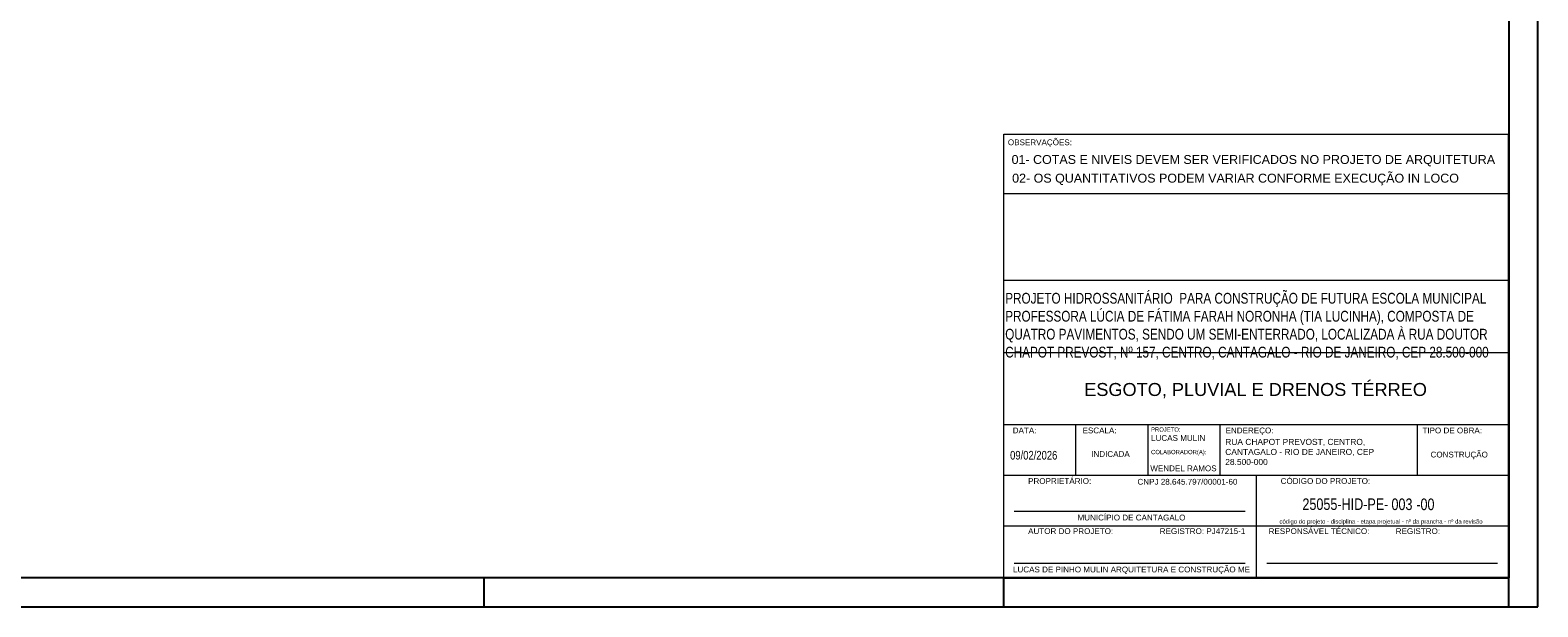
# Model space of a CAD drawing. Header units: millimetres. Extents: x 567 to 934, y -1 to 364.
# Tile 229 of 256: x 665 to 717, y 60 to 80. Entities that reach past the tile are written whole.
import ezdxf

# ---------------------------------------------------------------- set-up
doc = ezdxf.new("R2010")
doc.units = ezdxf.units.MM
doc.header["$MEASUREMENT"] = 0
doc.layers.get('0').update_dxf_attribs({"lineweight": 18})
doc.layers.add('FOLHA_PADRÃO', color=7, linetype='Continuous')
doc.layers.add('G-ANNO-NPLT', color=1, linetype='Continuous')
for name, color, linetype, lineweight in [('G-ANNO-TEXT', 231, 'Continuous', 9), ('G-ANNO-TTLB', 6, 'Continuous', 30), ('LC-Textos', 3, 'Continuous', 20)]:
    doc.layers.add(name, color=color, linetype=linetype, lineweight=lineweight)
doc.styles.add('Arial', font='arial.ttf')
doc.styles.add('Arial_1', font='arial.ttf', dxfattribs={"height": 200})
doc.styles.add('Arial_2', font='arial.ttf', dxfattribs={"width": 0.78, "height": 0.2})
doc.styles.add('Arial_3', font='arial.ttf', dxfattribs={"height": 0.25})
doc.styles.add('Arial_4', font='arial.ttf', dxfattribs={"width": 0.78, "height": 0.1})
doc.styles.add('Arial_5', font='arial.ttf', dxfattribs={"width": 0.78, "height": 0.0002})

# ---------------------------------------------------------------- blocks, each defined once
blk = doc.blocks.new('A1EST. 1500')
at = {"layer": 'FOLHA_PADRÃO', "color": 1, "linetype": 'Continuous'}
for p, q in [((150, 59.4), (150, 0)), ((113.5, 0), (113.5, 1)), ((131.5, 0), (131.5, 1)), ((131.5, 0), (131.5, 1)), ((149, 0), (149, 1)), ((0, 0), (150.008, 0))]:
    blk.add_line(p, q, dxfattribs=at)
at = {"layer": 'FOLHA_PADRÃO', "color": 6, "linetype": 'Continuous'}
blk.add_lwpolyline([(149, 58.4), (149, 1), (1, 1), (1, 58.4), (149, 58.4)], dxfattribs=at)
blk = doc.blocks.new('A$Cdb4c231e')
at = {"layer": 'G-ANNO-TTLB'}
for p, q in [((17.5, 15.603), (17.5, 0.236)), ((17.5, 0.236), (0, 0.236))]:
    blk.add_line(p, q, dxfattribs=at)
at = {"layer": 'LC-Textos'}
for p, q in [((0, 0.236), (0, 15.603)), ((0, 15.603), (17.5, 15.603)), ((17.5, 13.538), (0, 13.538)), ((17.5, 13.538), (0, 13.538)), ((17.5, 10.534), (0, 10.534)), ((0, 0.236), (0, 8.874)), ((17.5, 8.034), (0, 8.034)), ((17.5, 5.534), (0, 5.534)), ((2.5, 3.784), (2.5, 5.534)), ((5, 3.784), (5, 5.534)), ((7.5, 3.784), (7.5, 5.534)), ((14.321, 5.534), (14.321, 3.784)), ((17.5, 3.784), (0, 3.784)), ((8.75, 3.784), (8.75, 0.236)), ((8.365, 2.534), (0.365, 2.534)), ((17.5, 2.034), (0, 2.034)), ((8.365, 0.736), (0.365, 0.736)), ((17.115, 0.736), (9.115, 0.736))]:
    blk.add_line(p, q, dxfattribs=at)
at = {"layer": 'G-ANNO-NPLT', "lineweight": 30, "attachment_point": 1}
for s, insert, char_height, width, style in [('{\\H1.33333x;PROJETO HIDROSSANITÁRIO  PARA CONSTRUÇÃO DE FUTURA ESCOLA MUNICIPAL PROFESSORA LÚCIA DE FÁTIMA FARAH NORONHA (TIA LUCINHA), COMPOSTA DE QUATRO PAVIMENTOS, SENDO UM SEMI-ENTERRADO, LOCALIZADA À RUA DOUTOR CHAPOT PREVOST, Nº 157, CENTRO, CANTAGALO - RIO DE JANEIRO, CEP 28.500-000}', (0.052, 10.109), 0.279846, 17.5, 'Arial_4'), ('LUCAS MULIN', (5.106, 5.183), 0.2, 2.49746, 'Arial'), ('{\\H0.83333x;RUA CHAPOT PREVOST, CENTRO,\\PCANTAGALO - RIO DE JANEIRO, CEP\\P28.500-000}', (7.676, 5.053), 0.25, 6.64551, 'Arial_1'), ('09/02/2026', (0.221, 4.636), 0.3, 2.59747, 'Arial_2'), ('INDICADA', (3.032, 4.629), 0.2, 1.05823, 'Arial'), ('CONSTRUÇÃO', (14.79, 4.609), 0.2, 1.36287, 'Arial'), ('WENDEL RAMOS', (5.079, 4.133), 0.2, 2.49746, 'Arial'), ('25055-HID-PE-', (10.35, 2.991), 0.4, 4.11266, 'Arial_4'), ('-00', (14.296, 2.987), 0.4, 0.94519, 'Arial_4'), ('\\pxqc;MUNICÍPIO DE CANTAGALO', (0, 2.428), 0.2, 8.85342, 'Arial'), ('\\pxqc;LUCAS DE PINHO MULIN ARQUITETURA E CONSTRUÇÃO ME', (0, 0.63), 0.2, 8.85342, 'Arial')]:
    blk.add_mtext(s, dxfattribs=dict(at, insert=insert, char_height=char_height, width=width, style=style))
at = {"layer": 'G-ANNO-TEXT', "color": 7, "attachment_point": 1}
for s, insert, char_height, width, style in [('OBSERVAÇÕES:', (0.145, 15.423), 0.2, 2.74979, 'Arial'), ('DATA:', (0.313, 5.445), 0.2, 1.01814, 'Arial'), ('ESCALA:', (2.731, 5.445), 0.2, 1.46709, 'Arial'), ('PROJETO:', (5.106, 5.451), 0.15, 1.27468, 'Arial_5'), ('ENDEREÇO:', (7.688, 5.445), 0.2, 2.05232, 'Arial'), ('TIPO DE OBRA:', (14.509, 5.445), 0.2, 2.54937, 'Arial'), ('COLABORADOR(A):', (5.106, 4.672), 0.15, 1.27468, 'Arial_5'), ('PROPRIETÁRIO:', (0.845, 3.694), 0.2, 2.70169, 'Arial'), ('CNPJ 28.645.797/00001-60', (4.635, 3.668), 0.2, 3.72505, 'Arial'), ('CÓDIGO DO PROJETO:', (9.595, 3.694), 0.2, 3.81603, 'Arial'), ('código do projeto - disciplina - etapa projetual - nº da prancha - nº da revisão    ', (9.556, 2.268), 0.1483, 7.26198, 'Arial'), ('AUTOR DO PROJETO:       ', (0.845, 1.958), 0.2, 7.90456, 'Arial'), ('REGISTRO: PJ47215-1       ', (5.406, 1.958), 0.2, 7.90456, 'Arial'), ('RESPONSÁVEL TÉCNICO:      ', (9.179, 1.958), 0.2, 9.26657, 'Arial'), ('REGISTRO:    ', (13.583, 1.958), 0.2, 9.26657, 'Arial')]:
    blk.add_mtext(s, dxfattribs=dict(at, insert=insert, char_height=char_height, width=width, style=style))

msp = doc.modelspace()

# ---------------------------------------------------------------- block references
for name, p in [('A1EST. 1500', (567.449, 60.026)), ('A$Cdb4c231e', (698.949, 60.789))]:
    msp.add_blockref(name, p)

# ---------------------------------------------------------------- texts
at = {"layer": 'FOLHA_PADRÃO', "color": 3, "style": 'Arial'}
for s, p in [('01- COTAS E NIVEIS DEVEM SER VERIFICADOS NO PROJETO DE ARQUITETURA', (699.222, 75.362)), ('02- OS QUANTITATIVOS PODEM VARIAR CONFORME EXECUÇÃO IN LOCO', (699.241, 74.716))]:
    msp.add_text(s, height=0.30925, dxfattribs=at).set_placement(p)
at = {"layer": 'G-ANNO-NPLT', "lineweight": 30, "attachment_point": 1}
for s, insert, char_height, width, style in [('\\pxqc;ESGOTO, PLUVIAL E DRENOS TÉRREO', (698.386, 67.777), 0.45, 18.57979, 'Arial_3'), ('003', (712.385, 63.777), 0.4, 0.94519, 'Arial_4')]:
    msp.add_mtext(s, dxfattribs=dict(at, insert=insert, char_height=char_height, width=width, style=style))

doc.saveas('drawing.dxf')
